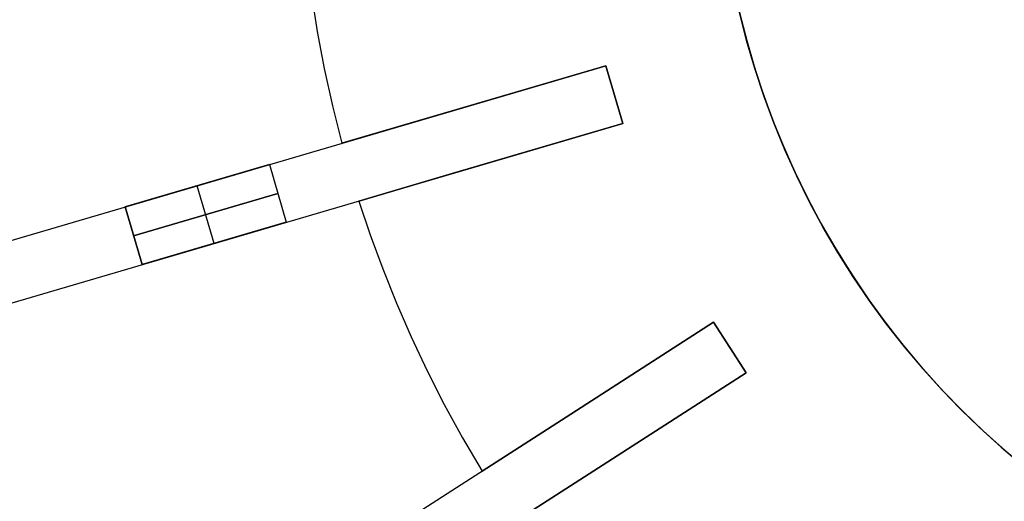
# Model space of a CAD drawing. Header units: millimetres. Extents: x 275 to 1185, y -315 to 588.
# Tile 4 of 15: x 424 to 621, y 1 to 97. Entities that reach past the tile are written whole.
import ezdxf

# ---------------------------------------------------------------- set-up
doc = ezdxf.new("R2010")
doc.units = ezdxf.units.MM

msp = doc.modelspace()

# ---------------------------------------------------------------- linework, layer by layer
at = {"extrusion": (3e-05, -4.31335e-06, 1)}
msp.add_lwpolyline([(570.09, 183.65), (568.56, 178.08), (567.23, 172.47), (566.09, 166.82), (565.14, 161.12), (564.4, 155.4), (563.85, 149.66), (563.5, 143.9), (563.35, 138.13), (563.4, 132.36), (563.65, 126.6), (564.1, 120.85), (564.75, 115.12), (565.59, 109.41), (566.63, 103.73), (567.87, 98.1), (569.31, 92.51), (570.93, 86.97), (572.75, 81.5), (574.75, 76.09), (576.94, 70.75), (579.32, 65.49), (581.87, 60.32), (584.6, 55.24), (587.51, 50.25), (590.59, 45.37), (593.83, 40.6), (597.24, 35.95), (600.8, 31.41), (604.52, 27), (608.4, 22.73), (612.41, 18.59), (616.57, 14.59), (620.87, 10.73), (625.29, 7.03), (629.84, 3.48), (634.51, 0.1), (639.3, -3.13), (644.19, -6.18), (649.19, -9.07), (654.28, -11.78), (659.46, -14.31), (664.73, -16.66), (670.08, -18.83), (675.5, -20.81), (680.98, -22.6), (686.52, -24.2), (692.12, -25.61), (697.76, -26.83), (703.44, -27.84), (709.15, -28.66), (714.89, -29.29), (720.64, -29.71), (726.4, -29.94), (732.17, -29.96), (737.94, -29.79), (743.7, -29.41), (749.44, -28.84), (755.16, -28.07), (760.84, -27.1), (766.49, -25.93), (772.1, -24.57), (777.66, -23.02), (783.16, -21.27), (788.59, -19.34), (793.96, -17.22), (799.25, -14.91), (804.45, -12.43), (809.57, -9.76), (814.59, -6.92), (819.51, -3.91), (824.32, -0.72), (829.02, 2.62), (833.6, 6.13), (838.06, 9.79), (842.39, 13.61), (846.58, 17.57), (850.63, 21.68), (854.54, 25.92), (858.3, 30.3), (861.91, 34.8), (865.35, 39.43), (868.64, 44.17), (871.76, 49.02), (874.71, 53.98), (877.48, 59.04), (880.08, 64.19), (882.5, 69.43), (884.74, 74.75), (886.79, 80.14), (888.65, 85.6), (890.33, 91.12), (891.81, 96.7), (893.09, 102.32), (894.19, 107.99), (895.08, 113.69), (895.78, 119.41), (896.28, 125.16), (896.58, 130.92), (896.68, 136.69)], dxfattribs=at)
at = {"extrusion": (-3e-05, 4.31335e-06, 1)}
msp.add_lwpolyline([(896.66, 136.69), (896.56, 130.93), (896.26, 125.16), (895.76, 119.42), (895.06, 113.69), (894.17, 107.99), (893.08, 102.32), (891.79, 96.7), (890.31, 91.12), (888.63, 85.6), (886.77, 80.14), (884.72, 74.75), (882.48, 69.43), (880.06, 64.19), (877.46, 59.04), (874.69, 53.99), (871.74, 49.03), (868.62, 44.17), (865.33, 39.43), (861.89, 34.81), (858.28, 30.3), (854.52, 25.92), (850.61, 21.68), (846.56, 17.57), (842.37, 13.61), (838.04, 9.8), (833.58, 6.13), (829, 2.62), (824.3, -0.72), (819.49, -3.9), (814.57, -6.92), (809.55, -9.76), (804.43, -12.42), (799.23, -14.91), (793.94, -17.22), (788.57, -19.34), (783.14, -21.27), (777.64, -23.02), (772.08, -24.57), (766.47, -25.93), (760.82, -27.1), (755.14, -28.06), (749.42, -28.84), (743.68, -29.41), (737.92, -29.78), (732.15, -29.96), (726.38, -29.93), (720.62, -29.71), (714.87, -29.29), (709.13, -28.66), (703.42, -27.84), (697.74, -26.82), (692.1, -25.61), (686.51, -24.2), (680.96, -22.6), (675.48, -20.81), (670.06, -18.83), (664.71, -16.66), (659.45, -14.31), (654.26, -11.77), (649.17, -9.06), (644.17, -6.18), (639.28, -3.12), (634.49, 0.1), (629.82, 3.49), (625.27, 7.03), (620.85, 10.74), (616.55, 14.59), (612.39, 18.59), (608.38, 22.73), (604.51, 27.01), (600.78, 31.42), (597.22, 35.95), (593.81, 40.61), (590.57, 45.38), (587.49, 50.26), (584.58, 55.24), (581.85, 60.32), (579.3, 65.5), (576.92, 70.75), (574.73, 76.09), (572.73, 81.5), (570.91, 86.98), (569.29, 92.51), (567.85, 98.1), (566.62, 103.74), (565.57, 109.41), (564.73, 115.12), (564.08, 120.85), (563.63, 126.6), (563.38, 132.37), (563.33, 138.14), (563.48, 143.9), (563.83, 149.66), (564.38, 155.41), (565.12, 161.13), (566.07, 166.82), (567.21, 172.47), (568.55, 178.09), (570.08, 183.65)], dxfattribs=at)
for points in [[(480.07, 130.69), (480.35, 123.55), (480.83, 116.33), (481.53, 109.05), (482.46, 101.72), (483.61, 94.34), (485, 86.93), (486.63, 79.49), (488.51, 72.04)], [(480.07, 130.69), (480.35, 123.55), (480.83, 116.33), (481.53, 109.05), (482.46, 101.72), (483.61, 94.34), (485, 86.93), (486.63, 79.49), (488.51, 72.04)], [(480.07, 130.69), (480.35, 123.55), (480.83, 116.33), (481.53, 109.05), (482.46, 101.72), (483.61, 94.34), (485, 86.93), (486.63, 79.49), (488.51, 72.04)], [(480.07, 130.69), (480.35, 123.55), (480.83, 116.33), (481.53, 109.05), (482.46, 101.72), (483.61, 94.34), (485, 86.93), (486.63, 79.49), (488.51, 72.04)], [(480.07, 130.69), (480.35, 123.55), (480.83, 116.33), (481.53, 109.05), (482.46, 101.72), (483.61, 94.34), (485, 86.93), (486.63, 79.49), (488.51, 72.04)], [(480.07, 130.69), (480.35, 123.55), (480.83, 116.33), (481.53, 109.05), (482.46, 101.72), (483.61, 94.34), (485, 86.93), (486.63, 79.49), (488.51, 72.04)], [(567.56, 99.4), (568.95, 93.79), (570.54, 88.23), (572.31, 82.72), (574.28, 77.28), (576.44, 71.91), (578.78, 66.62), (581.3, 61.41), (584, 56.3), (586.88, 51.28), (589.93, 46.36), (593.15, 41.56), (596.54, 36.87), (600.08, 32.29), (603.78, 27.85), (607.64, 23.53), (611.64, 19.35), (615.78, 15.32), (620.06, 11.43), (624.48, 7.69)], [(291.74, 14.26), (541.21, 87.51)], [(541.21, 87.51), (507.63, 77.65)], [(507.63, 77.65), (541.21, 87.51)], [(541.21, 87.51), (507.63, 77.65)], [(507.63, 77.65), (541.21, 87.51)], [(544.59, 76), (541.21, 87.51)], [(541.21, 87.51), (544.59, 76)], [(541.21, 87.51), (544.59, 76)], [(541.21, 87.51), (544.59, 76)], [(544.59, 76), (541.21, 87.51)], [(507.63, 77.65), (488.51, 72.04)], [(488.51, 72.04), (507.63, 77.65)], [(507.63, 77.65), (488.51, 72.04)], [(488.51, 72.04), (507.63, 77.65)], [(295.12, 2.75), (544.59, 76)], [(511.01, 66.14), (544.59, 76)], [(544.59, 76), (511.01, 66.14)], [(511.01, 66.14), (544.59, 76)], [(544.59, 76), (511.01, 66.14)], [(474.04, 67.79), (445.26, 59.34)], [(445.26, 59.34), (474.04, 67.79)], [(474.04, 67.79), (477.42, 56.28)], [(474.04, 67.79), (477.42, 56.28)], [(491.89, 60.52), (511.01, 66.14)], [(511.01, 66.14), (491.89, 60.52)], [(491.89, 60.52), (511.01, 66.14)], [(511.01, 66.14), (491.89, 60.52)], [(463.03, 52.05), (459.65, 63.56)], [(463.03, 52.05), (459.65, 63.56)], [(446.95, 53.58), (475.73, 62.03)], [(475.73, 62.03), (446.95, 53.58)], [(445.26, 59.34), (448.64, 47.82)], [(445.26, 59.34), (448.64, 47.82)], [(448.64, 47.82), (445.26, 59.34)], [(491.89, 60.52), (494.16, 53.74), (496.66, 46.96), (499.39, 40.17), (502.34, 33.39), (505.53, 26.64), (508.95, 19.92), (512.61, 13.24), (516.5, 6.62)], [(491.89, 60.52), (494.16, 53.74), (496.66, 46.96), (499.39, 40.17), (502.34, 33.39), (505.53, 26.64), (508.95, 19.92), (512.61, 13.24), (516.5, 6.62)], [(491.89, 60.52), (494.16, 53.74), (496.66, 46.96), (499.39, 40.17), (502.34, 33.39), (505.53, 26.64), (508.95, 19.92), (512.61, 13.24), (516.5, 6.62)], [(491.89, 60.52), (494.16, 53.74), (496.66, 46.96), (499.39, 40.17), (502.34, 33.39), (505.53, 26.64), (508.95, 19.92), (512.61, 13.24), (516.5, 6.62)], [(491.89, 60.52), (494.16, 53.74), (496.66, 46.96), (499.39, 40.17), (502.34, 33.39), (505.53, 26.64), (508.95, 19.92), (512.61, 13.24), (516.5, 6.62)], [(491.89, 60.52), (494.16, 53.74), (496.66, 46.96), (499.39, 40.17), (502.34, 33.39), (505.53, 26.64), (508.95, 19.92), (512.61, 13.24), (516.5, 6.62)], [(448.64, 47.82), (477.42, 56.28)], [(477.42, 56.28), (448.64, 47.82)], [(343.99, -104.25), (562.71, 36.32)], [(562.71, 36.32), (533.27, 17.39)], [(533.27, 17.39), (562.71, 36.32)], [(562.71, 36.32), (533.27, 17.39)], [(533.27, 17.39), (562.71, 36.32)], [(569.2, 26.22), (562.71, 36.32)], [(562.71, 36.32), (569.2, 26.22)], [(562.71, 36.32), (569.2, 26.22)], [(562.71, 36.32), (569.2, 26.22)], [(569.2, 26.22), (562.71, 36.32)], [(350.47, -114.35), (569.2, 26.22)], [(539.76, 7.3), (569.2, 26.22)], [(569.2, 26.22), (539.76, 7.3)], [(539.76, 7.3), (569.2, 26.22)], [(569.2, 26.22), (539.76, 7.3)], [(533.27, 17.39), (516.5, 6.62)], [(516.5, 6.62), (533.27, 17.39)], [(533.27, 17.39), (516.5, 6.62)], [(516.5, 6.62), (533.27, 17.39)], [(522.99, -3.48), (539.76, 7.3)], [(539.76, 7.3), (522.99, -3.48)], [(522.99, -3.48), (539.76, 7.3)], [(539.76, 7.3), (522.99, -3.48)]]:
    msp.add_lwpolyline(points)
at = {"extrusion": (-0.281733, 0.959493, -2.92912e-15)}
msp.add_lwpolyline([(-543.94, 4), (-543.9, 6.39), (-543.78, 8.78), (-543.57, 11.16), (-543.29, 13.53), (-542.92, 15.89), (-542.48, 18.24), (-541.95, 20.57), (-541.34, 22.89), (-540.66, 25.18), (-539.9, 27.44), (-539.06, 29.68), (-538.15, 31.89), (-537.16, 34.06), (-536.09, 36.2), (-534.96, 38.31), (-533.75, 40.37), (-532.47, 42.39), (-531.13, 44.37), (-529.72, 46.3), (-528.24, 48.18), (-526.7, 50), (-525.1, 51.78), (-523.44, 53.5), (-521.72, 55.16), (-519.94, 56.76), (-518.12, 58.3), (-516.24, 59.78), (-514.31, 61.19), (-512.33, 62.53), (-510.31, 63.81), (-508.25, 65.02), (-506.15, 66.15), (-504, 67.22), (-501.83, 68.2), (-499.62, 69.12), (-497.38, 69.96), (-495.12, 70.72), (-492.83, 71.4), (-490.51, 72.01), (-488.18, 72.54), (-485.83, 72.98), (-483.47, 73.35), (-481.1, 73.63), (-478.72, 73.84), (-476.33, 73.96), (-473.94, 74)], dxfattribs=at)
at = {"extrusion": (-0.281733, 0.959493, 2.92912e-15)}
msp.add_lwpolyline([(-543.94, -320), (-543.9, -322.39), (-543.78, -324.78), (-543.57, -327.16), (-543.29, -329.53), (-542.92, -331.89), (-542.48, -334.24), (-541.95, -336.57), (-541.34, -338.89), (-540.66, -341.18), (-539.9, -343.44), (-539.06, -345.68), (-538.15, -347.89), (-537.16, -350.06), (-536.09, -352.2), (-534.96, -354.31), (-533.75, -356.37), (-532.47, -358.39), (-531.13, -360.37), (-529.72, -362.3), (-528.24, -364.18), (-526.7, -366), (-525.1, -367.78), (-523.44, -369.5), (-521.72, -371.16), (-519.94, -372.76), (-518.12, -374.3), (-516.24, -375.78), (-514.31, -377.19), (-512.33, -378.53), (-510.31, -379.81), (-508.25, -381.02), (-506.15, -382.15), (-504, -383.22), (-501.83, -384.2), (-499.62, -385.12), (-497.38, -385.96), (-495.12, -386.72), (-492.83, -387.4), (-490.51, -388.01), (-488.18, -388.54), (-485.83, -388.98), (-483.47, -389.35), (-481.1, -389.63), (-478.72, -389.84), (-476.33, -389.96), (-473.94, -390)], dxfattribs=at)
at = {"extrusion": (1, 0, 0)}
for points in [[(87.51, -308), (87.51, -8)], [(81.75, -8), (81.75, -308)], [(76, -8), (76, -308)], [(72.04, -320), (72.04, -308)], [(72.04, -8), (72.04, 4)], [(60.52, -320), (60.52, -308)], [(60.52, -8), (60.52, 4)], [(36.32, -308), (36.32, -8)], [(31.27, -8), (31.27, -308)], [(26.22, -8), (26.22, -308)], [(6.62, -320), (6.62, -308)], [(6.62, -8), (6.62, 4)]]:
    msp.add_lwpolyline(points, dxfattribs=at)
at = {"extrusion": (-0.281733, 0.959493, -6.44021e-16)}
msp.add_lwpolyline([(-473.94, 74), (-476.33, 73.96), (-478.72, 73.84), (-481.1, 73.63), (-483.47, 73.35), (-485.83, 72.98), (-488.18, 72.54), (-490.51, 72.01), (-492.83, 71.4), (-495.12, 70.72), (-497.38, 69.96), (-499.62, 69.12), (-501.83, 68.2), (-504, 67.22), (-506.15, 66.15), (-508.25, 65.02), (-510.31, 63.81), (-512.33, 62.53), (-514.31, 61.19), (-516.24, 59.78), (-518.12, 58.3), (-519.94, 56.76), (-521.72, 55.16), (-523.44, 53.5), (-525.1, 51.78), (-526.7, 50), (-528.24, 48.18), (-529.72, 46.3), (-531.13, 44.37), (-532.47, 42.39), (-533.75, 40.37), (-534.96, 38.31), (-536.09, 36.2), (-537.16, 34.06), (-538.15, 31.89), (-539.06, 29.68), (-539.9, 27.44), (-540.66, 25.18), (-541.34, 22.89), (-541.95, 20.57), (-542.48, 18.24), (-542.92, 15.89), (-543.29, 13.53), (-543.57, 11.16), (-543.78, 8.78), (-543.9, 6.39), (-543.94, 4)], dxfattribs=at)
at = {"extrusion": (-0.281733, 0.959493, -1.33669e-16)}
msp.add_lwpolyline([(-543.94, -320), (-543.9, -322.39), (-543.78, -324.78), (-543.57, -327.16), (-543.29, -329.53), (-542.92, -331.89), (-542.48, -334.24), (-541.95, -336.57), (-541.34, -338.89), (-540.66, -341.18), (-539.9, -343.44), (-539.06, -345.68), (-538.15, -347.89), (-537.16, -350.06), (-536.09, -352.2), (-534.96, -354.31), (-533.75, -356.37), (-532.47, -358.39), (-531.13, -360.37), (-529.72, -362.3), (-528.24, -364.18), (-526.7, -366), (-525.1, -367.78), (-523.44, -369.5), (-521.72, -371.16), (-519.94, -372.76), (-518.12, -374.3), (-516.24, -375.78), (-514.31, -377.19), (-512.33, -378.53), (-510.31, -379.81), (-508.25, -381.02), (-506.15, -382.15), (-504, -383.22), (-501.83, -384.2), (-499.62, -385.12), (-497.38, -385.96), (-495.12, -386.72), (-492.83, -387.4), (-490.51, -388.01), (-488.18, -388.54), (-485.83, -388.98), (-483.47, -389.35), (-481.1, -389.63), (-478.72, -389.84), (-476.33, -389.96), (-473.94, -390)], dxfattribs=at)
at = {"extrusion": (-0.281733, 0.959493, -1.97872e-15)}
msp.add_lwpolyline([(-473.94, 74), (-476.33, 73.96), (-478.72, 73.84), (-481.1, 73.63), (-483.47, 73.35), (-485.83, 72.98), (-488.18, 72.54), (-490.51, 72.01), (-492.83, 71.4), (-495.12, 70.72), (-497.38, 69.96), (-499.62, 69.12), (-501.83, 68.2), (-504, 67.22), (-506.15, 66.15), (-508.25, 65.02), (-510.31, 63.81), (-512.33, 62.53), (-514.31, 61.19), (-516.24, 59.78), (-518.12, 58.3), (-519.94, 56.76), (-521.72, 55.16), (-523.44, 53.5), (-525.1, 51.78), (-526.7, 50), (-528.24, 48.18), (-529.72, 46.3), (-531.13, 44.37), (-532.47, 42.39), (-533.75, 40.37), (-534.96, 38.31), (-536.09, 36.2), (-537.16, 34.06), (-538.15, 31.89), (-539.06, 29.68), (-539.9, 27.44), (-540.66, 25.18), (-541.34, 22.89), (-541.95, 20.57), (-542.48, 18.24), (-542.92, 15.89), (-543.29, 13.53), (-543.57, 11.16), (-543.78, 8.78), (-543.9, 6.39), (-543.94, 4)], dxfattribs=at)
at = {"extrusion": (-0.281733, 0.959493, 1.54431e-15)}
msp.add_lwpolyline([(-543.94, -320), (-543.9, -322.39), (-543.78, -324.78), (-543.57, -327.16), (-543.29, -329.53), (-542.92, -331.89), (-542.48, -334.24), (-541.95, -336.57), (-541.34, -338.89), (-540.66, -341.18), (-539.9, -343.44), (-539.06, -345.68), (-538.15, -347.89), (-537.16, -350.06), (-536.09, -352.2), (-534.96, -354.31), (-533.75, -356.37), (-532.47, -358.39), (-531.13, -360.37), (-529.72, -362.3), (-528.24, -364.18), (-526.7, -366), (-525.1, -367.78), (-523.44, -369.5), (-521.72, -371.16), (-519.94, -372.76), (-518.12, -374.3), (-516.24, -375.78), (-514.31, -377.19), (-512.33, -378.53), (-510.31, -379.81), (-508.25, -381.02), (-506.15, -382.15), (-504, -383.22), (-501.83, -384.2), (-499.62, -385.12), (-497.38, -385.96), (-495.12, -386.72), (-492.83, -387.4), (-490.51, -388.01), (-488.18, -388.54), (-485.83, -388.98), (-483.47, -389.35), (-481.1, -389.63), (-478.72, -389.84), (-476.33, -389.96), (-473.94, -390)], dxfattribs=at)
at = {"extrusion": (-0.281733, 0.959493, -5.06355e-15)}
msp.add_lwpolyline([(-443.94, 74), (-438.48, 73.91), (-433.02, 73.63), (-427.58, 73.16), (-422.15, 72.51), (-416.75, 71.67), (-411.39, 70.65), (-406.06, 69.45), (-400.77, 68.07), (-395.54, 66.5), (-390.36, 64.76), (-385.24, 62.84), (-380.2, 60.75), (-375.22, 58.49), (-370.33, 56.06), (-365.52, 53.47), (-360.81, 50.71), (-356.19, 47.79), (-351.67, 44.72), (-347.26, 41.49), (-342.97, 38.11), (-338.79, 34.59), (-334.73, 30.93), (-330.8, 27.14), (-327.01, 23.21), (-323.35, 19.15), (-319.83, 14.97), (-316.45, 10.68), (-313.23, 6.27), (-310.15, 1.75), (-307.23, -2.87), (-304.47, -7.58), (-301.88, -12.39), (-299.45, -17.28), (-297.19, -22.26), (-295.1, -27.3), (-293.18, -32.42), (-291.44, -37.6), (-289.87, -42.83), (-288.49, -48.12), (-287.29, -53.45), (-286.27, -58.81), (-285.43, -64.21), (-284.78, -69.64), (-284.31, -75.08), (-284.03, -80.54), (-283.94, -86)], dxfattribs=at)
at = {"extrusion": (-0.281733, 0.959493, 3.14213e-14)}
msp.add_lwpolyline([(-283.94, -230), (-284.03, -235.46), (-284.31, -240.92), (-284.78, -246.36), (-285.43, -251.79), (-286.27, -257.19), (-287.29, -262.55), (-288.49, -267.88), (-289.87, -273.17), (-291.44, -278.4), (-293.18, -283.58), (-295.1, -288.7), (-297.19, -293.74), (-299.45, -298.72), (-301.88, -303.61), (-304.47, -308.42), (-307.23, -313.13), (-310.15, -317.75), (-313.23, -322.27), (-316.45, -326.68), (-319.83, -330.97), (-323.35, -335.15), (-327.01, -339.21), (-330.8, -343.14), (-334.73, -346.93), (-338.79, -350.59), (-342.97, -354.11), (-347.26, -357.49), (-351.67, -360.72), (-356.19, -363.79), (-360.81, -366.71), (-365.52, -369.47), (-370.33, -372.06), (-375.22, -374.49), (-380.2, -376.75), (-385.24, -378.84), (-390.36, -380.76), (-395.54, -382.5), (-400.77, -384.07), (-406.06, -385.45), (-411.39, -386.65), (-416.75, -387.67), (-422.15, -388.51), (-427.58, -389.16), (-433.02, -389.63), (-438.48, -389.91), (-443.94, -390)], dxfattribs=at)
at = {"extrusion": (-0.281733, 0.959493, -2.94978e-17)}
msp.add_lwpolyline([(-283.94, -86), (-284.03, -80.54), (-284.31, -75.08), (-284.78, -69.64), (-285.43, -64.21), (-286.27, -58.81), (-287.29, -53.45), (-288.49, -48.12), (-289.87, -42.83), (-291.44, -37.6), (-293.18, -32.42), (-295.1, -27.3), (-297.19, -22.26), (-299.45, -17.28), (-301.88, -12.39), (-304.47, -7.58), (-307.23, -2.87), (-310.15, 1.75), (-313.23, 6.27), (-316.45, 10.68), (-319.83, 14.97), (-323.35, 19.15), (-327.01, 23.21), (-330.8, 27.14), (-334.73, 30.93), (-338.79, 34.59), (-342.97, 38.11), (-347.26, 41.49), (-351.67, 44.72), (-356.19, 47.79), (-360.81, 50.71), (-365.52, 53.47), (-370.33, 56.06), (-375.22, 58.49), (-380.2, 60.75), (-385.24, 62.84), (-390.36, 64.76), (-395.54, 66.5), (-400.77, 68.07), (-406.06, 69.45), (-411.39, 70.65), (-416.75, 71.67), (-422.15, 72.51), (-427.58, 73.16), (-433.02, 73.63), (-438.48, 73.91), (-443.94, 74)], dxfattribs=at)
at = {"extrusion": (-0.281733, 0.959493, -2.97277e-17)}
msp.add_lwpolyline([(-443.94, -390), (-438.48, -389.91), (-433.02, -389.63), (-427.58, -389.16), (-422.15, -388.51), (-416.75, -387.67), (-411.39, -386.65), (-406.06, -385.45), (-400.77, -384.07), (-395.54, -382.5), (-390.36, -380.76), (-385.24, -378.84), (-380.2, -376.75), (-375.22, -374.49), (-370.33, -372.06), (-365.52, -369.47), (-360.81, -366.71), (-356.19, -363.79), (-351.67, -360.72), (-347.26, -357.49), (-342.97, -354.11), (-338.79, -350.59), (-334.73, -346.93), (-330.8, -343.14), (-327.01, -339.21), (-323.35, -335.15), (-319.83, -330.97), (-316.45, -326.68), (-313.23, -322.27), (-310.15, -317.75), (-307.23, -313.13), (-304.47, -308.42), (-301.88, -303.61), (-299.45, -298.72), (-297.19, -293.74), (-295.1, -288.7), (-293.18, -283.58), (-291.44, -278.4), (-289.87, -273.17), (-288.49, -267.88), (-287.29, -262.55), (-286.27, -257.19), (-285.43, -251.79), (-284.78, -246.36), (-284.31, -240.92), (-284.03, -235.46), (-283.94, -230)], dxfattribs=at)
at = {"extrusion": (-0.281733, 0.959493, -8.7919e-15)}
msp.add_lwpolyline([(-283.94, -86), (-284.03, -80.54), (-284.31, -75.08), (-284.78, -69.64), (-285.43, -64.21), (-286.27, -58.81), (-287.29, -53.45), (-288.49, -48.12), (-289.87, -42.83), (-291.44, -37.6), (-293.18, -32.42), (-295.1, -27.3), (-297.19, -22.26), (-299.45, -17.28), (-301.88, -12.39), (-304.47, -7.58), (-307.23, -2.87), (-310.15, 1.75), (-313.23, 6.27), (-316.45, 10.68), (-319.83, 14.97), (-323.35, 19.15), (-327.01, 23.21), (-330.8, 27.14), (-334.73, 30.93), (-338.79, 34.59), (-342.97, 38.11), (-347.26, 41.49), (-351.67, 44.72), (-356.19, 47.79), (-360.81, 50.71), (-365.52, 53.47), (-370.33, 56.06), (-375.22, 58.49), (-380.2, 60.75), (-385.24, 62.84), (-390.36, 64.76), (-395.54, 66.5), (-400.77, 68.07), (-406.06, 69.45), (-411.39, 70.65), (-416.75, 71.67), (-422.15, 72.51), (-427.58, 73.16), (-433.02, 73.63), (-438.48, 73.91), (-443.94, 74)], dxfattribs=at)
at = {"extrusion": (-0.281733, 0.959493, 1.93433e-14)}
msp.add_lwpolyline([(-443.94, -390), (-438.48, -389.91), (-433.02, -389.63), (-427.58, -389.16), (-422.15, -388.51), (-416.75, -387.67), (-411.39, -386.65), (-406.06, -385.45), (-400.77, -384.07), (-395.54, -382.5), (-390.36, -380.76), (-385.24, -378.84), (-380.2, -376.75), (-375.22, -374.49), (-370.33, -372.06), (-365.52, -369.47), (-360.81, -366.71), (-356.19, -363.79), (-351.67, -360.72), (-347.26, -357.49), (-342.97, -354.11), (-338.79, -350.59), (-334.73, -346.93), (-330.8, -343.14), (-327.01, -339.21), (-323.35, -335.15), (-319.83, -330.97), (-316.45, -326.68), (-313.23, -322.27), (-310.15, -317.75), (-307.23, -313.13), (-304.47, -308.42), (-301.88, -303.61), (-299.45, -298.72), (-297.19, -293.74), (-295.1, -288.7), (-293.18, -283.58), (-291.44, -278.4), (-289.87, -273.17), (-288.49, -267.88), (-287.29, -262.55), (-286.27, -257.19), (-285.43, -251.79), (-284.78, -246.36), (-284.31, -240.92), (-284.03, -235.46), (-283.94, -230)], dxfattribs=at)
at = {"extrusion": (-0.540641, 0.841254, -1.96144e-16)}
msp.add_lwpolyline([(-493.02, 4), (-492.98, 6.39), (-492.85, 8.78), (-492.65, 11.16), (-492.36, 13.53), (-492, 15.89), (-491.55, 18.24), (-491.03, 20.57), (-490.42, 22.89), (-489.74, 25.18), (-488.97, 27.44), (-488.14, 29.68), (-487.22, 31.89), (-486.23, 34.06), (-485.17, 36.2), (-484.03, 38.31), (-482.83, 40.37), (-481.55, 42.39), (-480.2, 44.37), (-478.79, 46.3), (-477.32, 48.18), (-475.78, 50), (-474.18, 51.78), (-472.51, 53.5), (-470.8, 55.16), (-469.02, 56.76), (-467.19, 58.3), (-465.31, 59.78), (-463.38, 61.19), (-461.41, 62.53), (-459.39, 63.81), (-457.32, 65.02), (-455.22, 66.15), (-453.08, 67.22), (-450.9, 68.2), (-448.7, 69.12), (-446.46, 69.96), (-444.19, 70.72), (-441.9, 71.4), (-439.59, 72.01), (-437.26, 72.54), (-434.91, 72.98), (-432.55, 73.35), (-430.18, 73.63), (-427.79, 73.84), (-425.41, 73.96), (-423.02, 74)], dxfattribs=at)
at = {"extrusion": (-0.540641, 0.841254, 4.40498e-16)}
msp.add_lwpolyline([(-493.02, -320), (-492.98, -322.39), (-492.85, -324.78), (-492.65, -327.16), (-492.36, -329.53), (-492, -331.89), (-491.55, -334.24), (-491.03, -336.57), (-490.42, -338.89), (-489.74, -341.18), (-488.97, -343.44), (-488.14, -345.68), (-487.22, -347.89), (-486.23, -350.06), (-485.17, -352.2), (-484.03, -354.31), (-482.83, -356.37), (-481.55, -358.39), (-480.2, -360.37), (-478.79, -362.3), (-477.32, -364.18), (-475.78, -366), (-474.18, -367.78), (-472.51, -369.5), (-470.8, -371.16), (-469.02, -372.76), (-467.19, -374.3), (-465.31, -375.78), (-463.38, -377.19), (-461.41, -378.53), (-459.39, -379.81), (-457.32, -381.02), (-455.22, -382.15), (-453.08, -383.22), (-450.9, -384.2), (-448.7, -385.12), (-446.46, -385.96), (-444.19, -386.72), (-441.9, -387.4), (-439.59, -388.01), (-437.26, -388.54), (-434.91, -388.98), (-432.55, -389.35), (-430.18, -389.63), (-427.79, -389.84), (-425.41, -389.96), (-423.02, -390)], dxfattribs=at)
at = {"extrusion": (-0.540641, 0.841254, 4.13033e-16)}
msp.add_lwpolyline([(-423.02, 74), (-425.41, 73.96), (-427.79, 73.84), (-430.18, 73.63), (-432.55, 73.35), (-434.91, 72.98), (-437.26, 72.54), (-439.59, 72.01), (-441.9, 71.4), (-444.19, 70.72), (-446.46, 69.96), (-448.7, 69.12), (-450.9, 68.2), (-453.08, 67.22), (-455.22, 66.15), (-457.32, 65.02), (-459.39, 63.81), (-461.41, 62.53), (-463.38, 61.19), (-465.31, 59.78), (-467.19, 58.3), (-469.02, 56.76), (-470.8, 55.16), (-472.51, 53.5), (-474.18, 51.78), (-475.78, 50), (-477.32, 48.18), (-478.79, 46.3), (-480.2, 44.37), (-481.55, 42.39), (-482.83, 40.37), (-484.03, 38.31), (-485.17, 36.2), (-486.23, 34.06), (-487.22, 31.89), (-488.14, 29.68), (-488.97, 27.44), (-489.74, 25.18), (-490.42, 22.89), (-491.03, 20.57), (-491.55, 18.24), (-492, 15.89), (-492.36, 13.53), (-492.65, 11.16), (-492.85, 8.78), (-492.98, 6.39), (-493.02, 4)], dxfattribs=at)
at = {"extrusion": (-0.540641, 0.841254, -6.9485e-16)}
msp.add_lwpolyline([(-493.02, -320), (-492.98, -322.39), (-492.85, -324.78), (-492.65, -327.16), (-492.36, -329.53), (-492, -331.89), (-491.55, -334.24), (-491.03, -336.57), (-490.42, -338.89), (-489.74, -341.18), (-488.97, -343.44), (-488.14, -345.68), (-487.22, -347.89), (-486.23, -350.06), (-485.17, -352.2), (-484.03, -354.31), (-482.83, -356.37), (-481.55, -358.39), (-480.2, -360.37), (-478.79, -362.3), (-477.32, -364.18), (-475.78, -366), (-474.18, -367.78), (-472.51, -369.5), (-470.8, -371.16), (-469.02, -372.76), (-467.19, -374.3), (-465.31, -375.78), (-463.38, -377.19), (-461.41, -378.53), (-459.39, -379.81), (-457.32, -381.02), (-455.22, -382.15), (-453.08, -383.22), (-450.9, -384.2), (-448.7, -385.12), (-446.46, -385.96), (-444.19, -386.72), (-441.9, -387.4), (-439.59, -388.01), (-437.26, -388.54), (-434.91, -388.98), (-432.55, -389.35), (-430.18, -389.63), (-427.79, -389.84), (-425.41, -389.96), (-423.02, -390)], dxfattribs=at)
at = {"extrusion": (-0.540641, 0.841254, -2.54208e-16)}
msp.add_lwpolyline([(-423.02, 74), (-425.41, 73.96), (-427.79, 73.84), (-430.18, 73.63), (-432.55, 73.35), (-434.91, 72.98), (-437.26, 72.54), (-439.59, 72.01), (-441.9, 71.4), (-444.19, 70.72), (-446.46, 69.96), (-448.7, 69.12), (-450.9, 68.2), (-453.08, 67.22), (-455.22, 66.15), (-457.32, 65.02), (-459.39, 63.81), (-461.41, 62.53), (-463.38, 61.19), (-465.31, 59.78), (-467.19, 58.3), (-469.02, 56.76), (-470.8, 55.16), (-472.51, 53.5), (-474.18, 51.78), (-475.78, 50), (-477.32, 48.18), (-478.79, 46.3), (-480.2, 44.37), (-481.55, 42.39), (-482.83, 40.37), (-484.03, 38.31), (-485.17, 36.2), (-486.23, 34.06), (-487.22, 31.89), (-488.14, 29.68), (-488.97, 27.44), (-489.74, 25.18), (-490.42, 22.89), (-491.03, 20.57), (-491.55, 18.24), (-492, 15.89), (-492.36, 13.53), (-492.65, 11.16), (-492.85, 8.78), (-492.98, 6.39), (-493.02, 4)], dxfattribs=at)
at = {"extrusion": (-0.540641, 0.841254, 8.22115e-16)}
msp.add_lwpolyline([(-493.02, -320), (-492.98, -322.39), (-492.85, -324.78), (-492.65, -327.16), (-492.36, -329.53), (-492, -331.89), (-491.55, -334.24), (-491.03, -336.57), (-490.42, -338.89), (-489.74, -341.18), (-488.97, -343.44), (-488.14, -345.68), (-487.22, -347.89), (-486.23, -350.06), (-485.17, -352.2), (-484.03, -354.31), (-482.83, -356.37), (-481.55, -358.39), (-480.2, -360.37), (-478.79, -362.3), (-477.32, -364.18), (-475.78, -366), (-474.18, -367.78), (-472.51, -369.5), (-470.8, -371.16), (-469.02, -372.76), (-467.19, -374.3), (-465.31, -375.78), (-463.38, -377.19), (-461.41, -378.53), (-459.39, -379.81), (-457.32, -381.02), (-455.22, -382.15), (-453.08, -383.22), (-450.9, -384.2), (-448.7, -385.12), (-446.46, -385.96), (-444.19, -386.72), (-441.9, -387.4), (-439.59, -388.01), (-437.26, -388.54), (-434.91, -388.98), (-432.55, -389.35), (-430.18, -389.63), (-427.79, -389.84), (-425.41, -389.96), (-423.02, -390)], dxfattribs=at)

doc.saveas('drawing.dxf')
